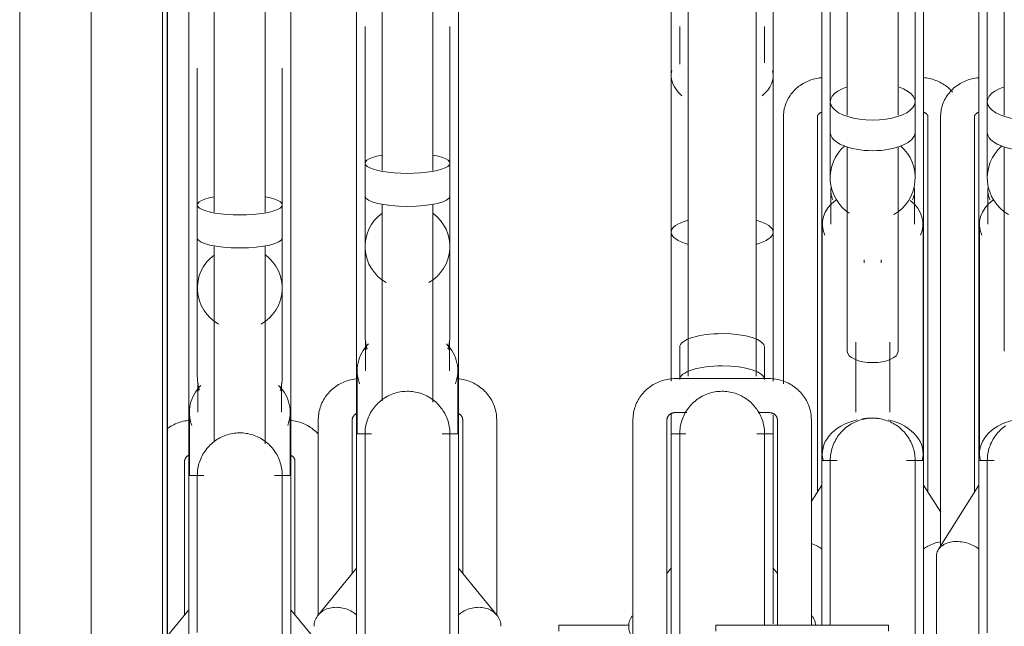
# Model space of a CAD drawing. Extents: x 50445 to 145605, y -10968 to 41989.
# Tile 192 of 256: x 94711 to 95291, y -1222 to -865. Entities that reach past the tile are written whole.
import ezdxf

# ---------------------------------------------------------------- set-up
doc = ezdxf.new("R2010")
doc.units = 0
doc.header["$LTSCALE"] = 414.30304
doc.header["$MEASUREMENT"] = 0
doc.linetypes.add('gestippeld_2_', pattern=[6.35, 3.175, -3.175])
doc.linetypes.add('hartlijn-fijn', pattern=[6, 4, -1, 0, -1])
for name, color, linetype, lineweight in [('A-EQPM', 6, 'CONTINUOUS', 18), ('S-COLS', 6, 'CONTINUOUS', 18), ('S-COLS-HIDN', 5, 'gestippeld_2_', 18)]:
    doc.layers.add(name, color=color, linetype=linetype, lineweight=lineweight)

# ---------------------------------------------------------------- blocks, each defined once
blk = doc.blocks.new('97_KA_gestapelde fietsenstalling 8 fietsen 1600x1900 - Type-V117-plotview doorsnede C C  -  1 op 100')
at = {"layer": 'A-EQPM'}
for p, q in [((14003.7, -1463.74), (14003.7, -1791.44)), ((14008.7, -1463.74), (14008.7, -1580.25)), ((14018.7, -1463.74), (14018.7, -1588.13)), ((14048.7, -1588.13), (14048.7, -1463.53)), ((14058.7, -1580.25), (14058.7, -1463.55)), ((14063.7, -1791.44), (14063.7, -1463.55)), ((13646.1, -1495.12), (13646.1, -1645.26)), ((13676.1, -1645.26), (13676.1, -1495.12)), ((13631.1, -1519.77), (13631.1, -1621.98)), ((13691.1, -1621.98), (13691.1, -1519.77)), ((13636.1, -1560.49), (13636.1, -1640.96)), ((13686.1, -1640.96), (13686.1, -1560.49)), ((14008.7, -1568.65), (14008.7, -1568.39)), ((14008.7, -1580.25), (14008.7, -1598.26)), ((14058.7, -1598.26), (14058.7, -1580.25)), ((13631.1, -1589.35), (13631.1, -1800.09)), ((13691.1, -1800.09), (13691.1, -1589.35)), ((13981.2, -1588.87), (13981.2, -1746.21)), ((14001.2, -1810), (14001.2, -1588.87)), ((14066.2, -1588.87), (14066.2, -1810)), ((14008.7, -1598.26), (14008.7, -1625.06)), ((14058.7, -1625.06), (14058.7, -1598.26)), ((14018.7, -1606.83), (14018.7, -1727.1)), ((14048.7, -1727.1), (14048.7, -1606.83)), ((14009.05, -1632.63), (14009.05, -1652.32)), ((14058.36, -1652.32), (14058.36, -1632.63)), ((13636.1, -1640.96), (13636.1, -1660.39)), ((13686.1, -1660.39), (13686.1, -1640.96)), ((14004.05, -1652.32), (14004.05, -1787.35)), ((14063.36, -1787.35), (14063.36, -1652.32)), ((13636.1, -1660.39), (13636.1, -1689.95)), ((13686.1, -1689.95), (13686.1, -1660.39)), ((13646.1, -1665.08), (13646.1, -1780.64)), ((13676.1, -1781.54), (13676.1, -1665.08)), ((14028.7, -1673.24), (14028.7, -1674.99)), ((14038.7, -1674.99), (14038.7, -1673.24)), ((13636.1, -1689.95), (13636.1, -1741.93)), ((13686.1, -1741.93), (13686.1, -1689.95)), ((14023.7, -1721.65), (14023.7, -1762.88)), ((14043.7, -1762.88), (14043.7, -1721.65)), ((13636.1, -1734.42), (13636.1, -1741.93)), ((13686.1, -1741.93), (13686.1, -1734.42)), ((13636.45, -1747.82), (13636.45, -1762.99)), ((13685.75, -1762.99), (13685.75, -1747.82)), ((13631.45, -1762.99), (13631.45, -1800.09)), ((13690.75, -1800.13), (13690.75, -1762.99)), ((13628.6, -1882.24), (13628.6, -1791.81)), ((13693.6, -1791.81), (13693.6, -1882.24)), ((14009.53, -1791.42), (14003.7, -1791.42)), ((14003.7, -1887.91), (14003.7, -1791.44)), ((14012.84, -1791.42), (14009.66, -1791.42)), ((14063.7, -1791.42), (14053.66, -1791.42)), ((14063.7, -1791.44), (14063.7, -1899.85)), ((13639.84, -1800.09), (13631.1, -1800.09)), ((13631.1, -1947.37), (13631.1, -1800.09)), ((13691.1, -1800.09), (13681.47, -1800.09)), ((13691.1, -1800.09), (13691.1, -1972.62)), ((14003.7, -1805.76), (13997.52, -1815.63)), ((14073.74, -1821.78), (14063.7, -1805.76)), ((13631.1, -1879.17), (13618.53, -1894.49)), ((13704.83, -1895.89), (13691.1, -1879.17)), ((13890.17, -1888.26), (13848.89, -1888.26)), ((13848.89, -1888.26), (13848.89, -1891.71))]:
    blk.add_line(p, q, dxfattribs=at)
at = {"layer": 'A-EQPM', "flags": 128}
for points in [[(14003.38, -1566.15), (14002.44, -1566.27), (14001.51, -1566.41), (14000.58, -1566.59), (13999.66, -1566.8), (13998.75, -1567.04), (13997.85, -1567.31), (13996.95, -1567.62), (13996.07, -1567.96), (13995.2, -1568.33), (13994.34, -1568.73), (13993.5, -1569.16), (13992.68, -1569.63), (13991.87, -1570.12), (13991.07, -1570.65), (13990.3, -1571.21), (13989.55, -1571.79), (13988.83, -1572.41), (13988.12, -1573.06), (13987.44, -1573.73), (13986.79, -1574.43), (13986.17, -1575.17), (13985.58, -1575.92), (13985.02, -1576.71), (13984.49, -1577.51), (13983.99, -1578.35), (13983.54, -1579.2), (13983.12, -1580.08), (13982.73, -1580.97), (13982.39, -1581.88), (13982.09, -1582.81), (13981.83, -1583.75), (13981.62, -1584.71), (13981.45, -1585.67), (13981.32, -1586.64), (13981.24, -1587.62), (13981.21, -1588.6), (13981.2, -1588.87)], [(14058.7, -1568.94), (14058.7, -1568.45), (14058.7, -1568.39)], [(14080.78, -1574.63), (14080.14, -1573.92), (14079.47, -1573.24), (14078.77, -1572.58), (14078.05, -1571.96), (14077.31, -1571.36), (14076.54, -1570.8), (14075.76, -1570.26), (14074.95, -1569.76), (14074.13, -1569.29), (14073.29, -1568.84), (14072.44, -1568.43), (14071.57, -1568.06), (14070.69, -1567.71), (14069.8, -1567.39), (14068.9, -1567.11), (14067.99, -1566.86), (14067.07, -1566.64), (14066.15, -1566.46), (14065.22, -1566.3), (14064.28, -1566.18), (14063.34, -1566.09)], [(14001.2, -1588.87), (14001.2, -1588.82), (14001.21, -1588.77), (14001.21, -1588.72), (14001.22, -1588.67), (14001.23, -1588.61), (14001.25, -1588.55), (14001.27, -1588.49), (14001.29, -1588.43), (14001.32, -1588.36), (14001.36, -1588.28), (14001.4, -1588.2), (14001.45, -1588.12), (14001.5, -1588.03), (14001.57, -1587.94), (14001.64, -1587.84), (14001.72, -1587.74), (14001.81, -1587.64), (14001.92, -1587.54), (14002.03, -1587.43), (14002.15, -1587.33), (14002.28, -1587.22), (14002.43, -1587.11), (14002.58, -1587.01), (14002.75, -1586.91), (14002.92, -1586.81), (14003.1, -1586.71), (14003.3, -1586.62), (14003.5, -1586.53), (14003.71, -1586.45)], [(14063.64, -1586.42), (14063.85, -1586.51), (14064.05, -1586.59), (14064.25, -1586.68), (14064.44, -1586.78), (14064.61, -1586.88), (14064.78, -1586.98), (14064.94, -1587.09), (14065.09, -1587.19), (14065.22, -1587.3), (14065.35, -1587.4), (14065.46, -1587.51), (14065.57, -1587.61), (14065.66, -1587.72), (14065.75, -1587.82), (14065.82, -1587.91), (14065.89, -1588.01), (14065.95, -1588.1), (14066, -1588.18), (14066.04, -1588.26), (14066.08, -1588.34), (14066.11, -1588.41), (14066.13, -1588.48), (14066.15, -1588.54), (14066.17, -1588.6), (14066.18, -1588.65), (14066.19, -1588.71), (14066.2, -1588.76), (14066.2, -1588.8), (14066.2, -1588.85), (14066.2, -1588.87)], [(13630.67, -1767.79), (13629.7, -1767.92), (13628.74, -1768.09), (13627.78, -1768.29), (13626.83, -1768.53), (13625.89, -1768.81), (13624.96, -1769.12), (13624.05, -1769.46), (13623.15, -1769.84), (13622.26, -1770.26), (13621.39, -1770.71), (13620.53, -1771.19), (13619.7, -1771.71), (13618.89, -1772.26)], [(13707.21, -1775.66), (13706.53, -1774.95), (13705.82, -1774.27), (13705.08, -1773.62), (13704.32, -1773), (13703.53, -1772.41), (13702.72, -1771.85), (13701.9, -1771.33), (13701.05, -1770.84), (13700.18, -1770.38), (13699.3, -1769.95), (13698.4, -1769.56), (13697.49, -1769.21), (13696.56, -1768.89), (13695.63, -1768.6), (13694.68, -1768.35), (13693.72, -1768.14), (13692.76, -1767.96), (13691.79, -1767.83), (13690.82, -1767.72)], [(14008.7, -1791.42), (14008.72, -1790.42), (14008.78, -1789.42), (14008.88, -1788.42), (14009.02, -1787.43), (14009.2, -1786.45), (14009.42, -1785.47), (14009.68, -1784.51), (14009.97, -1783.55), (14010.31, -1782.61), (14010.68, -1781.68), (14011.08, -1780.77), (14011.53, -1779.87), (14012.01, -1778.99), (14012.52, -1778.14), (14013.07, -1777.3), (14013.65, -1776.49), (14014.26, -1775.7), (14014.91, -1774.93), (14015.58, -1774.19), (14016.29, -1773.48), (14017.02, -1772.8), (14017.77, -1772.15), (14018.56, -1771.53), (14019.37, -1770.94), (14020.2, -1770.38), (14021.05, -1769.86), (14021.92, -1769.37), (14022.81, -1768.91), (14023.72, -1768.5), (14024.64, -1768.12), (14025.58, -1767.77), (14026.54, -1767.47), (14027.5, -1767.2), (14028.47, -1766.97), (14029.45, -1766.78), (14030.44, -1766.63), (14031.44, -1766.52), (14032.43, -1766.45), (14033.43, -1766.42), (14034.43, -1766.43), (14035.43, -1766.48), (14036.43, -1766.57), (14037.42, -1766.69), (14038.41, -1766.86), (14039.38, -1767.07), (14040.35, -1767.32), (14041.31, -1767.6), (14042.26, -1767.93), (14043.19, -1768.29), (14044.11, -1768.68), (14045.01, -1769.12), (14045.89, -1769.59), (14046.75, -1770.09), (14047.6, -1770.63), (14048.42, -1771.2), (14049.21, -1771.81), (14049.98, -1772.44), (14050.73, -1773.11), (14051.45, -1773.81), (14052.14, -1774.53), (14052.8, -1775.28), (14053.43, -1776.06), (14054.03, -1776.86), (14054.59, -1777.68), (14055.13, -1778.53), (14055.62, -1779.4), (14056.09, -1780.28), (14056.51, -1781.19), (14056.91, -1782.11), (14057.26, -1783.04), (14057.58, -1783.99), (14057.85, -1784.95), (14058.09, -1785.92), (14058.29, -1786.9), (14058.45, -1787.89), (14058.57, -1788.88), (14058.66, -1789.88), (14058.7, -1790.88), (14058.7, -1791.42)], [(13636.1, -1800.09), (13636.12, -1799.09), (13636.18, -1798.1), (13636.28, -1797.1), (13636.42, -1796.11), (13636.6, -1795.13), (13636.82, -1794.15), (13637.08, -1793.19), (13637.37, -1792.23), (13637.7, -1791.29), (13638.08, -1790.36), (13638.48, -1789.45), (13638.93, -1788.55), (13639.41, -1787.67), (13639.92, -1786.81), (13640.47, -1785.98), (13641.05, -1785.16), (13641.66, -1784.37), (13642.31, -1783.61), (13642.98, -1782.87), (13643.68, -1782.16), (13644.42, -1781.48), (13645.17, -1780.83), (13645.96, -1780.2), (13646.76, -1779.61), (13647.59, -1779.06), (13648.45, -1778.53), (13649.32, -1778.05), (13650.21, -1777.59), (13651.12, -1777.17), (13652.04, -1776.79), (13652.98, -1776.45), (13653.93, -1776.14), (13654.9, -1775.88), (13655.87, -1775.65), (13656.85, -1775.46), (13657.84, -1775.31), (13658.83, -1775.2), (13659.83, -1775.13), (13660.83, -1775.1), (13661.83, -1775.11), (13662.83, -1775.15), (13663.83, -1775.24), (13664.82, -1775.37), (13665.8, -1775.54), (13666.78, -1775.75), (13667.75, -1776), (13668.71, -1776.28), (13669.66, -1776.6), (13670.59, -1776.96), (13671.51, -1777.36), (13672.41, -1777.8), (13673.29, -1778.27), (13674.15, -1778.77), (13674.99, -1779.31), (13675.81, -1779.88), (13676.61, -1780.49), (13677.38, -1781.12), (13678.13, -1781.79), (13678.85, -1782.48), (13679.54, -1783.21), (13680.2, -1783.96), (13680.83, -1784.74), (13681.43, -1785.54), (13681.99, -1786.36), (13682.52, -1787.21), (13683.02, -1788.07), (13683.49, -1788.96), (13683.91, -1789.86), (13684.3, -1790.78), (13684.66, -1791.72), (13684.97, -1792.67), (13685.25, -1793.63), (13685.49, -1794.6), (13685.69, -1795.58), (13685.85, -1796.57), (13685.97, -1797.56), (13686.05, -1798.56), (13686.1, -1799.55), (13686.1, -1800.09)], [(13628.6, -1791.81), (13628.6, -1791.67), (13628.61, -1791.52), (13628.63, -1791.38), (13628.65, -1791.23), (13628.68, -1791.09), (13628.71, -1790.95), (13628.75, -1790.8), (13628.8, -1790.66), (13628.85, -1790.51), (13628.91, -1790.37), (13628.98, -1790.23), (13629.06, -1790.08), (13629.14, -1789.94), (13629.23, -1789.8), (13629.32, -1789.66), (13629.43, -1789.53), (13629.54, -1789.39), (13629.66, -1789.26), (13629.78, -1789.13), (13629.91, -1789), (13630.06, -1788.88), (13630.2, -1788.76), (13630.36, -1788.64), (13630.52, -1788.53), (13630.69, -1788.42), (13630.86, -1788.32), (13631.04, -1788.23)], [(13691.11, -1788.2), (13691.29, -1788.3), (13691.47, -1788.4), (13691.64, -1788.5), (13691.8, -1788.61), (13691.96, -1788.73), (13692.11, -1788.85), (13692.25, -1788.97), (13692.39, -1789.1), (13692.51, -1789.22), (13692.63, -1789.36), (13692.75, -1789.49), (13692.85, -1789.63), (13692.95, -1789.77), (13693.04, -1789.91), (13693.13, -1790.05), (13693.2, -1790.19), (13693.27, -1790.33), (13693.33, -1790.47), (13693.39, -1790.62), (13693.44, -1790.76), (13693.48, -1790.91), (13693.52, -1791.05), (13693.55, -1791.19), (13693.57, -1791.34), (13693.59, -1791.48), (13693.6, -1791.63), (13693.6, -1791.77), (13693.6, -1791.81)], [(14008.7, -1797.58), (14008.7, -1795.38), (14008.7, -1793.66), (14008.7, -1792.42), (14008.7, -1791.68), (14008.7, -1791.42)], [(14008.7, -1791.42), (14008.7, -1791.66), (14008.7, -1792.39), (14008.7, -1793.61), (14008.7, -1795.31), (14008.7, -1797.49), (14008.7, -1800.15), (14008.7, -1803.29), (14008.7, -1806.89), (14008.7, -1810.96), (14008.7, -1815.48), (14008.7, -1820.45), (14008.7, -1825.86), (14008.7, -1831.71), (14008.7, -1837.97), (14008.7, -1844.66), (14008.7, -1851.74), (14008.7, -1859.21), (14008.7, -1867.07), (14008.7, -1875.29), (14008.7, -1883.86), (14008.7, -1888.26)], [(14058.7, -1900.72), (14058.7, -1897.41), (14058.7, -1888.33), (14058.7, -1879.58), (14058.7, -1871.18), (14058.7, -1863.14), (14058.7, -1855.47), (14058.7, -1848.19), (14058.7, -1841.3), (14058.7, -1834.83), (14058.7, -1828.77), (14058.7, -1823.13), (14058.7, -1817.94), (14058.7, -1813.19), (14058.7, -1808.89), (14058.7, -1805.05), (14058.7, -1801.68), (14058.7, -1798.78), (14058.7, -1796.35), (14058.7, -1794.41), (14058.7, -1792.95), (14058.7, -1791.97), (14058.7, -1791.48), (14058.7, -1791.42)], [(14058.7, -1791.42), (14058.7, -1791.66), (14058.7, -1792.39), (14058.7, -1793.61), (14058.7, -1795.31), (14058.7, -1797.49)], [(13636.1, -1806.84), (13636.1, -1804.53), (13636.1, -1802.7), (13636.1, -1801.35), (13636.1, -1800.49), (13636.1, -1800.11), (13636.1, -1800.09)], [(13636.1, -1800.09), (13636.1, -1800.34), (13636.1, -1801.07), (13636.1, -1802.29), (13636.1, -1803.99), (13636.1, -1806.17), (13636.1, -1808.83), (13636.1, -1811.97), (13636.1, -1815.57), (13636.1, -1819.63), (13636.1, -1824.16), (13636.1, -1829.13), (13636.1, -1834.54), (13636.1, -1840.38), (13636.1, -1846.65), (13636.1, -1853.33), (13636.1, -1860.42), (13636.1, -1867.89), (13636.1, -1875.75), (13636.1, -1883.97), (13636.1, -1892.54)], [(13636.1, -1800.49), (13636.1, -1800.11), (13636.1, -1800.09)], [(13686.1, -1894.91), (13686.1, -1886.25), (13686.1, -1877.93), (13686.1, -1869.98), (13686.1, -1862.4), (13686.1, -1855.21), (13686.1, -1848.42), (13686.1, -1842.03), (13686.1, -1836.07), (13686.1, -1830.54), (13686.1, -1825.45), (13686.1, -1820.81), (13686.1, -1816.62), (13686.1, -1812.89), (13686.1, -1809.63), (13686.1, -1806.84), (13686.1, -1804.53), (13686.1, -1802.7), (13686.1, -1801.35), (13686.1, -1800.49), (13686.1, -1800.11), (13686.1, -1800.09)], [(13686.1, -1800.09), (13686.1, -1800.34), (13686.1, -1801.07), (13686.1, -1802.29), (13686.1, -1803.99), (13686.1, -1806.17)], [(13686.1, -1800.49), (13686.1, -1800.11), (13686.1, -1800.09)]]:
    blk.add_lwpolyline(points, dxfattribs=at)
at = {"layer": 'A-EQPM'}
for start, end in [(131.19839, 236.62314), (300, 48.80161)]:
    blk.add_arc((14033.7, -1625.06), 25, start, end, dxfattribs=at)
for centre, major_axis, ratio, start_param, end_param in [((14033.7, -1580.25), (25, 0), 0.434214, 2.218676, 4.712389), ((14033.7, -1580.25), (25, 0), 0.434214, 4.712389, 7.203975), ((14033.7, -1598.26), (25, 0), 0.434214, 3.141593, 4.712389), ((14033.7, -1598.26), (-25, 0), 0.434214, 1.570796, 3.141593), ((14033.7, -1632.63), (24.65, 0), 0.707107, 3.035194, 3.455752), ((14033.7, -1632.63), (24.65, 0), 0.707107, 5.969026, 6.389584), ((13661.1, -1640.96), (25, 0), 0.237436, 2.219192, 4.712389), ((13661.1, -1640.96), (25, 0), 0.237436, 4.712389, 7.203975), ((14033.7, -1652.32), (29.65, 0), 0.707107, 2.396492, 3.455752), ((14033.7, -1652.32), (29.65, 0), 0.707107, 5.969026, 7.010341), ((13661.1, -1660.39), (25, 0), 0.237436, 3.141593, 4.712389), ((13661.1, -1660.39), (25, 0), 0.237436, 4.712389, 6.283185), ((13661.1, -1689.95), (25, 0), 0.978148, 2.220803, 4.18879), ((13661.1, -1689.95), (25, 0), 0.978148, 5.235988, 7.20753), ((14033.7, -1727.1), (15, 0), 0.442871, 3.141593, 4.712389), ((14033.7, -1727.1), (15, 0), 0.442871, 4.712389, 6.283185), ((13661.1, -1762.99), (29.65, 0), 0.838671, 2.452801, 3.455752), ((13661.1, -1747.82), (24.65, 0), 0.838671, 3.05396, 3.278335), ((13661.1, -1762.99), (29.65, 0), 0.838671, 5.969026, 6.971977), ((13661.1, -1747.82), (24.65, 0), 0.838671, 6.146443, 6.370818), ((14033.7, -1787.35), (29.65, 0), 0.707107, 1.88426, 3.346959), ((14033.7, -1787.35), (29.65, 0), 0.707107, 1.570796, 1.784218), ((14033.7, -1787.35), (29.65, 0), 0.707107, 1.480164, 1.570796), ((14033.7, -1787.35), (29.65, 0), 0.707107, 6.084963, 7.531404)]:
    blk.add_ellipse(centre, major_axis=major_axis, ratio=ratio, start_param=start_param, end_param=end_param, dxfattribs=at)
for points, knots in [([(13637.27, -1749.97), (13637.16, -1749.58), (13636.75, -1748.08), (13636.24, -1745.41), (13636.1, -1743.09), (13636.1, -1741.93)], [0.40218272, 0.40218272, 0.40218272, 0.40218272, 0.41666667, 0.45833333, 0.5, 0.5, 0.5, 0.5]), ([(13686.1, -1741.93), (13686.1, -1743.09), (13685.96, -1745.41), (13685.45, -1748.13), (13685.02, -1749.68), (13684.89, -1750.11)], [0.5, 0.5, 0.5, 0.5, 0.54166667, 0.58333333, 0.59966448, 0.59966448, 0.59966448, 0.59966448]), ([(14003.75, -1843.44), (14002.97, -1842.82), (14001.05, -1841.53), (13998.85, -1840.56), (13997.59, -1840.13)], [0.2662718, 0.2662718, 0.2662718, 0.2662718, 0.3333333, 0.4166667, 0.4166667, 0.4166667, 0.4166667]), ([(14073.7, -1839.2), (14072.39, -1839.39), (14069.77, -1840.02), (14066.36, -1841.53), (14064.42, -1842.81), (14063.65, -1843.43)], [0.5, 0.5, 0.5, 0.5, 0.5833333, 0.6666667, 0.7337282, 0.7337282, 0.7337282, 0.7337282])]:
    blk.add_open_spline(points, degree=3, knots=knots, dxfattribs=at)
blk = doc.blocks.new('97_KA_gestapelde fietsenstalling 16 fietsen 1600x2900 - Type-V122-plotview doorsnede C C  -  1 op 100')
at = {"layer": 'A-EQPM'}
for p, q in [((14096.18, -1424.5), (14096.18, -1791.44)), ((14101.18, -1440.69), (14101.18, -1580.25)), ((14111.18, -1449.26), (14111.18, -1588.13)), ((13744.83, -1470.64), (13744.83, -1620.79)), ((13774.83, -1620.79), (13774.83, -1470.64)), ((13925.08, -1488.79), (13925.08, -1741.79)), ((13965.08, -1741.79), (13965.08, -1488.79)), ((13729.83, -1495.29), (13729.83, -1597.5)), ((13789.83, -1597.5), (13789.83, -1495.29)), ((13915.08, -1495.29), (13915.08, -1657.06)), ((13975.08, -1657.06), (13975.08, -1495.29)), ((13734.83, -1536.01), (13734.83, -1616.48)), ((13784.83, -1616.48), (13784.83, -1536.01)), ((13920.08, -1536.01), (13920.08, -1558.11)), ((13970.08, -1557.32), (13970.08, -1536.01)), ((13729.83, -1564.87), (13729.83, -1775.62)), ((13789.83, -1775.62), (13789.83, -1564.87)), ((13915.08, -1564.87), (13915.08, -1603.36)), ((13975.08, -1603.36), (13975.08, -1564.87)), ((14101.18, -1568.65), (14101.18, -1568.39)), ((14101.18, -1580.25), (14101.18, -1598.26)), ((14073.68, -1588.87), (14073.68, -1841.94)), ((14093.68, -1810), (14093.68, -1588.87)), ((14101.18, -1598.26), (14101.18, -1625.06)), ((14111.18, -1606.83), (14111.18, -1727.1)), ((13734.83, -1616.48), (13734.83, -1635.91)), ((13784.83, -1635.91), (13784.83, -1616.48)), ((14101.53, -1632.63), (14101.53, -1652.32)), ((13734.83, -1635.91), (13734.83, -1665.48)), ((13784.83, -1665.48), (13784.83, -1635.91)), ((13744.83, -1640.6), (13744.83, -1756.16)), ((13774.83, -1757.06), (13774.83, -1640.6)), ((13915.08, -1657.06), (13915.08, -1744.61)), ((13975.08, -1744.61), (13975.08, -1657.42)), ((14096.53, -1652.32), (14096.53, -1787.35)), ((13734.83, -1665.48), (13734.83, -1717.45)), ((13784.83, -1717.45), (13784.83, -1665.48)), ((13734.83, -1709.95), (13734.83, -1717.45)), ((13784.83, -1717.45), (13784.83, -1709.95)), ((13735.18, -1723.35), (13735.18, -1738.51)), ((13784.48, -1738.51), (13784.48, -1723.35)), ((13920.08, -1724.69), (13920.08, -1743.64)), ((13970.08, -1743.64), (13970.08, -1724.69)), ((13730.18, -1738.51), (13730.18, -1775.62)), ((13789.48, -1775.65), (13789.48, -1738.51)), ((13972.58, -1743.15), (13917.58, -1743.15)), ((13707.33, -1767.33), (13707.33, -1882.23)), ((13727.33, -1857.76), (13727.33, -1767.33)), ((13792.33, -1767.33), (13792.33, -1857.76)), ((13812.33, -1882.23), (13812.33, -1767.33)), ((13892.58, -1767.33), (13892.58, -2074.49)), ((13912.58, -2036.96), (13912.58, -1767.33)), ((13915.08, -1763.58), (13915.08, -1775.62)), ((13917.58, -1763.15), (13924.36, -1763.15)), ((13966.36, -1763.15), (13972.58, -1763.15)), ((13975.08, -1775.62), (13975.08, -1764.73)), ((13977.58, -1767.33), (13977.58, -1888.26)), ((13997.58, -1888.26), (13997.58, -1767.33)), ((13738.57, -1775.62), (13729.83, -1775.62)), ((13729.83, -2080.42), (13729.83, -1775.62)), ((13789.83, -1775.62), (13780.2, -1775.62)), ((13789.83, -1775.62), (13789.83, -2080.42)), ((13923.74, -1775.62), (13915.08, -1775.62)), ((13915.08, -2080.42), (13915.08, -1775.62)), ((13975.08, -1775.62), (13965.55, -1775.62)), ((13975.08, -1775.62), (13975.08, -1887.32)), ((14102.01, -1791.42), (14096.18, -1791.42)), ((14096.18, -2159.6), (14096.18, -1791.44)), ((14105.31, -1791.42), (14102.13, -1791.42)), ((14096.18, -1805.76), (14072.32, -1843.87)), ((14071.18, -1847.82), (14071.18, -2089.65)), ((13729.83, -1854.69), (13707.18, -1882.27)), ((13812.47, -1882.27), (13789.83, -1854.69)), ((13915.08, -1854.69), (13912.48, -1857.86)), ((13977.58, -1857.74), (13975.08, -1854.69)), ((14042.97, -1888.26), (13941.37, -1888.26)), ((13941.37, -1888.26), (13941.37, -1891.71)), ((14042.97, -1891.71), (14042.97, -1888.26))]:
    blk.add_line(p, q, dxfattribs=at)
at = {"layer": 'A-EQPM', "flags": 128}
for points in [[(14095.86, -1566.15), (14094.92, -1566.27), (14093.99, -1566.41), (14093.06, -1566.59), (14092.14, -1566.8), (14091.23, -1567.04), (14090.32, -1567.31), (14089.43, -1567.62), (14088.55, -1567.96), (14087.68, -1568.33), (14086.82, -1568.73), (14085.98, -1569.16), (14085.15, -1569.63), (14084.34, -1570.12), (14083.55, -1570.65), (14082.78, -1571.21), (14082.03, -1571.79), (14081.3, -1572.41), (14080.6, -1573.06), (14079.92, -1573.73), (14079.27, -1574.43), (14078.65, -1575.17), (14078.05, -1575.92), (14077.49, -1576.71), (14076.96, -1577.51), (14076.47, -1578.35), (14076.01, -1579.2), (14075.59, -1580.08), (14075.21, -1580.97), (14074.87, -1581.88), (14074.57, -1582.81), (14074.31, -1583.75), (14074.09, -1584.71), (14073.92, -1585.67), (14073.8, -1586.64), (14073.72, -1587.62), (14073.68, -1588.6), (14073.68, -1588.87)], [(14093.68, -1588.87), (14093.68, -1588.82), (14093.68, -1588.77), (14093.69, -1588.72), (14093.7, -1588.67), (14093.71, -1588.61), (14093.73, -1588.55), (14093.74, -1588.49), (14093.77, -1588.43), (14093.8, -1588.36), (14093.83, -1588.28), (14093.87, -1588.2), (14093.92, -1588.12), (14093.98, -1588.03), (14094.04, -1587.94), (14094.12, -1587.84), (14094.2, -1587.74), (14094.29, -1587.64), (14094.39, -1587.54), (14094.5, -1587.43), (14094.63, -1587.33), (14094.76, -1587.22), (14094.9, -1587.11), (14095.06, -1587.01), (14095.22, -1586.91), (14095.4, -1586.81), (14095.58, -1586.71), (14095.77, -1586.62), (14095.98, -1586.53), (14096.19, -1586.45)], [(13729.4, -1743.32), (13728.43, -1743.45), (13727.47, -1743.61), (13726.51, -1743.81), (13725.56, -1744.05), (13724.62, -1744.33), (13723.69, -1744.64), (13722.77, -1744.98), (13721.87, -1745.37), (13720.98, -1745.78), (13720.11, -1746.23), (13719.26, -1746.71), (13718.43, -1747.23), (13717.61, -1747.78), (13716.82, -1748.36), (13716.05, -1748.97), (13715.31, -1749.61), (13714.59, -1750.29), (13713.9, -1750.99), (13713.24, -1751.71), (13712.61, -1752.47), (13712, -1753.25), (13711.43, -1754.05), (13710.9, -1754.88), (13710.39, -1755.73), (13709.92, -1756.6), (13709.49, -1757.48), (13709.1, -1758.39), (13708.74, -1759.31), (13708.42, -1760.25), (13708.15, -1761.2), (13707.91, -1762.16), (13707.71, -1763.13), (13707.55, -1764.11), (13707.44, -1765.09), (13707.36, -1766.08), (13707.33, -1767.07), (13707.33, -1767.33)], [(13812.33, -1767.33), (13812.31, -1766.34), (13812.24, -1765.35), (13812.14, -1764.37), (13811.99, -1763.39), (13811.81, -1762.42), (13811.58, -1761.46), (13811.31, -1760.5), (13811, -1759.56), (13810.66, -1758.64), (13810.27, -1757.73), (13809.85, -1756.83), (13809.39, -1755.96), (13808.9, -1755.11), (13808.37, -1754.27), (13807.81, -1753.46), (13807.22, -1752.68), (13806.59, -1751.92), (13805.94, -1751.18), (13805.25, -1750.47), (13804.54, -1749.79), (13803.81, -1749.14), (13803.04, -1748.52), (13802.26, -1747.93), (13801.45, -1747.38), (13800.62, -1746.85), (13799.77, -1746.36), (13798.91, -1745.9), (13798.02, -1745.47), (13797.13, -1745.08), (13796.21, -1744.73), (13795.29, -1744.41), (13794.35, -1744.12), (13793.4, -1743.87), (13792.45, -1743.66), (13791.49, -1743.49), (13790.52, -1743.35), (13789.55, -1743.25)], [(13917.58, -1743.15), (13916.6, -1743.17), (13915.62, -1743.22), (13914.65, -1743.32), (13913.68, -1743.45), (13912.72, -1743.61), (13911.76, -1743.81), (13910.81, -1744.05), (13909.87, -1744.33), (13908.94, -1744.64), (13908.02, -1744.98), (13907.12, -1745.37), (13906.23, -1745.78), (13905.36, -1746.23), (13904.51, -1746.71), (13903.68, -1747.23), (13902.86, -1747.78), (13902.07, -1748.36), (13901.3, -1748.97), (13900.56, -1749.61), (13899.84, -1750.29), (13899.15, -1750.99), (13898.49, -1751.71), (13897.86, -1752.47), (13897.25, -1753.25), (13896.68, -1754.05), (13896.15, -1754.88), (13895.64, -1755.73), (13895.17, -1756.6), (13894.74, -1757.48), (13894.35, -1758.39), (13893.99, -1759.31), (13893.67, -1760.25), (13893.4, -1761.2), (13893.16, -1762.16), (13892.96, -1763.13), (13892.8, -1764.11), (13892.69, -1765.09), (13892.61, -1766.08), (13892.58, -1767.07), (13892.58, -1767.33)], [(13997.58, -1767.33), (13997.56, -1766.34), (13997.49, -1765.35), (13997.39, -1764.37), (13997.24, -1763.39), (13997.06, -1762.42), (13996.83, -1761.46), (13996.56, -1760.5), (13996.25, -1759.56), (13995.91, -1758.64), (13995.52, -1757.73), (13995.1, -1756.83), (13994.64, -1755.96), (13994.15, -1755.11), (13993.62, -1754.27), (13993.06, -1753.46), (13992.47, -1752.68), (13991.84, -1751.92), (13991.19, -1751.18), (13990.5, -1750.47), (13989.79, -1749.79), (13989.06, -1749.14), (13988.29, -1748.52), (13987.51, -1747.93), (13986.7, -1747.38), (13985.87, -1746.85), (13985.02, -1746.36), (13984.16, -1745.9), (13983.27, -1745.47), (13982.38, -1745.08), (13981.46, -1744.73), (13980.54, -1744.41), (13979.6, -1744.12), (13978.65, -1743.87), (13977.7, -1743.66), (13976.74, -1743.49), (13975.77, -1743.35), (13974.8, -1743.25), (13973.82, -1743.18), (13972.84, -1743.15), (13972.58, -1743.15)], [(13734.83, -1775.62), (13734.85, -1774.62), (13734.91, -1773.62), (13735.01, -1772.62), (13735.15, -1771.63), (13735.33, -1770.65), (13735.54, -1769.67), (13735.8, -1768.71), (13736.1, -1767.75), (13736.43, -1766.81), (13736.8, -1765.88), (13737.21, -1764.97), (13737.65, -1764.07), (13738.13, -1763.19), (13738.65, -1762.34), (13739.19, -1761.5), (13739.78, -1760.69), (13740.39, -1759.9), (13741.03, -1759.13), (13741.71, -1758.39), (13742.41, -1757.68), (13743.14, -1757), (13743.9, -1756.35), (13744.68, -1755.73), (13745.49, -1755.14), (13746.32, -1754.58), (13747.17, -1754.06), (13748.04, -1753.57), (13748.94, -1753.11), (13749.84, -1752.7), (13750.77, -1752.32), (13751.71, -1751.97), (13752.66, -1751.67), (13753.62, -1751.4), (13754.6, -1751.17), (13755.58, -1750.98), (13756.57, -1750.83), (13757.56, -1750.72), (13758.56, -1750.65), (13759.56, -1750.62), (13760.56, -1750.63), (13761.56, -1750.68), (13762.55, -1750.77), (13763.54, -1750.89), (13764.53, -1751.06), (13765.51, -1751.27), (13766.48, -1751.52), (13767.44, -1751.8), (13768.38, -1752.13), (13769.31, -1752.49), (13770.23, -1752.88), (13771.13, -1753.32), (13772.01, -1753.79), (13772.88, -1754.29), (13773.72, -1754.83), (13774.54, -1755.4), (13775.34, -1756.01), (13776.11, -1756.64), (13776.85, -1757.31), (13777.57, -1758.01), (13778.26, -1758.73), (13778.92, -1759.48), (13779.55, -1760.26), (13780.15, -1761.06), (13780.72, -1761.88), (13781.25, -1762.73), (13781.75, -1763.6), (13782.21, -1764.48), (13782.64, -1765.39), (13783.03, -1766.31), (13783.38, -1767.24), (13783.7, -1768.19), (13783.98, -1769.15), (13784.22, -1770.12), (13784.42, -1771.1), (13784.58, -1772.09), (13784.7, -1773.08), (13784.78, -1774.08), (13784.82, -1775.08), (13784.83, -1775.62)], [(13920.08, -1775.62), (13920.1, -1774.62), (13920.16, -1773.62), (13920.26, -1772.62), (13920.4, -1771.63), (13920.58, -1770.65), (13920.79, -1769.67), (13921.05, -1768.71), (13921.35, -1767.75), (13921.68, -1766.81), (13922.05, -1765.88), (13922.46, -1764.97), (13922.9, -1764.07), (13923.38, -1763.19), (13923.9, -1762.34), (13924.44, -1761.5), (13925.03, -1760.69), (13925.64, -1759.9), (13926.28, -1759.13), (13926.96, -1758.39), (13927.66, -1757.68), (13928.39, -1757), (13929.15, -1756.35), (13929.93, -1755.73), (13930.74, -1755.14), (13931.57, -1754.58), (13932.42, -1754.06), (13933.29, -1753.57), (13934.19, -1753.11), (13935.09, -1752.7), (13936.02, -1752.32), (13936.96, -1751.97), (13937.91, -1751.67), (13938.87, -1751.4), (13939.85, -1751.17), (13940.83, -1750.98), (13941.82, -1750.83), (13942.81, -1750.72), (13943.81, -1750.65), (13944.81, -1750.62), (13945.81, -1750.63), (13946.81, -1750.68), (13947.8, -1750.77), (13948.79, -1750.89), (13949.78, -1751.06), (13950.76, -1751.27), (13951.73, -1751.52), (13952.69, -1751.8), (13953.63, -1752.13), (13954.56, -1752.49), (13955.48, -1752.88), (13956.38, -1753.32), (13957.26, -1753.79), (13958.13, -1754.29), (13958.97, -1754.83), (13959.79, -1755.4), (13960.59, -1756.01), (13961.36, -1756.64), (13962.1, -1757.31), (13962.82, -1758.01), (13963.51, -1758.73), (13964.17, -1759.48), (13964.8, -1760.26), (13965.4, -1761.06), (13965.97, -1761.88), (13966.5, -1762.73), (13967, -1763.6), (13967.46, -1764.48), (13967.89, -1765.39), (13968.28, -1766.31), (13968.63, -1767.24), (13968.95, -1768.19), (13969.23, -1769.15), (13969.47, -1770.12), (13969.67, -1771.1), (13969.83, -1772.09), (13969.95, -1773.08), (13970.03, -1774.08), (13970.07, -1775.08), (13970.08, -1775.62)], [(13727.33, -1767.33), (13727.33, -1767.19), (13727.34, -1767.04), (13727.36, -1766.9), (13727.38, -1766.76), (13727.4, -1766.61), (13727.44, -1766.47), (13727.48, -1766.32), (13727.53, -1766.18), (13727.58, -1766.04), (13727.64, -1765.89), (13727.71, -1765.75), (13727.78, -1765.61), (13727.86, -1765.47), (13727.95, -1765.33), (13728.05, -1765.19), (13728.15, -1765.05), (13728.26, -1764.91), (13728.38, -1764.78), (13728.51, -1764.65), (13728.64, -1764.52), (13728.78, -1764.4), (13728.93, -1764.28), (13729.08, -1764.16), (13729.24, -1764.05), (13729.41, -1763.95), (13729.59, -1763.85), (13729.77, -1763.75)], [(13789.84, -1763.72), (13790.02, -1763.82), (13790.2, -1763.92), (13790.37, -1764.02), (13790.53, -1764.13), (13790.69, -1764.25), (13790.84, -1764.37), (13790.98, -1764.49), (13791.11, -1764.62), (13791.24, -1764.75), (13791.36, -1764.88), (13791.47, -1765.01), (13791.58, -1765.15), (13791.68, -1765.29), (13791.77, -1765.43), (13791.85, -1765.57), (13791.93, -1765.71), (13792, -1765.85), (13792.06, -1766), (13792.12, -1766.14), (13792.16, -1766.28), (13792.21, -1766.43), (13792.24, -1766.57), (13792.27, -1766.72), (13792.3, -1766.86), (13792.31, -1767.01), (13792.32, -1767.15), (13792.33, -1767.29), (13792.33, -1767.33)], [(13912.58, -1767.33), (13912.58, -1767.19), (13912.59, -1767.04), (13912.61, -1766.9), (13912.63, -1766.76), (13912.65, -1766.61), (13912.69, -1766.47), (13912.73, -1766.32), (13912.78, -1766.18), (13912.83, -1766.04), (13912.89, -1765.89), (13912.96, -1765.75), (13913.03, -1765.61), (13913.11, -1765.47), (13913.2, -1765.33), (13913.3, -1765.19), (13913.4, -1765.05), (13913.51, -1764.91), (13913.63, -1764.78), (13913.76, -1764.65), (13913.89, -1764.52), (13914.03, -1764.4), (13914.18, -1764.28), (13914.33, -1764.16), (13914.49, -1764.05), (13914.66, -1763.95), (13914.84, -1763.85), (13915.02, -1763.75), (13915.2, -1763.66), (13915.4, -1763.58), (13915.59, -1763.5), (13915.79, -1763.43), (13916, -1763.37), (13916.21, -1763.31), (13916.42, -1763.27), (13916.64, -1763.23), (13916.86, -1763.19), (13917.08, -1763.17), (13917.3, -1763.16), (13917.52, -1763.15), (13917.58, -1763.15)], [(13972.58, -1763.15), (13972.8, -1763.15), (13973.02, -1763.17), (13973.24, -1763.19), (13973.46, -1763.22), (13973.68, -1763.25), (13973.89, -1763.3), (13974.1, -1763.35), (13974.31, -1763.41), (13974.51, -1763.48), (13974.71, -1763.56), (13974.9, -1763.64), (13975.09, -1763.72), (13975.27, -1763.82), (13975.45, -1763.92), (13975.62, -1764.02), (13975.78, -1764.13), (13975.94, -1764.25), (13976.09, -1764.37), (13976.23, -1764.49), (13976.36, -1764.62), (13976.49, -1764.75), (13976.61, -1764.88), (13976.72, -1765.01), (13976.83, -1765.15), (13976.93, -1765.29), (13977.02, -1765.43), (13977.1, -1765.57), (13977.18, -1765.71), (13977.25, -1765.85), (13977.31, -1766), (13977.37, -1766.14), (13977.41, -1766.28), (13977.46, -1766.43), (13977.49, -1766.57), (13977.52, -1766.72), (13977.55, -1766.86), (13977.56, -1767.01), (13977.57, -1767.15), (13977.58, -1767.29), (13977.58, -1767.33)], [(14102.78, -1782.61), (14103.15, -1781.68), (14103.56, -1780.77), (14104, -1779.87), (14104.48, -1778.99), (14105, -1778.14), (14105.55, -1777.3), (14106.13, -1776.49), (14106.74, -1775.7), (14107.38, -1774.93), (14108.06, -1774.19), (14108.76, -1773.48), (14109.49, -1772.8), (14110.25, -1772.15), (14111.03, -1771.53), (14111.84, -1770.94)], [(13734.83, -1782.36), (13734.83, -1780.05), (13734.83, -1778.22), (13734.83, -1776.87), (13734.83, -1776.01), (13734.83, -1775.63), (13734.83, -1775.62)], [(13734.83, -1775.62), (13734.83, -1775.86), (13734.83, -1776.59), (13734.83, -1777.81), (13734.83, -1779.51), (13734.83, -1781.69), (13734.83, -1784.35), (13734.83, -1787.49), (13734.83, -1791.09), (13734.83, -1795.16), (13734.83, -1799.68), (13734.83, -1804.65), (13734.83, -1810.06), (13734.83, -1815.91), (13734.83, -1822.17), (13734.83, -1828.86), (13734.83, -1835.94), (13734.83, -1843.41), (13734.83, -1851.27), (13734.83, -1859.49), (13734.83, -1868.06), (13734.83, -1876.98), (13734.83, -1886.22), (13734.83, -1895.77)], [(13734.83, -1776.01), (13734.83, -1775.63), (13734.83, -1775.62)], [(13784.83, -1898.39), (13784.83, -1888.76), (13784.83, -1879.44), (13784.83, -1870.44), (13784.83, -1861.77), (13784.83, -1853.45), (13784.83, -1845.5), (13784.83, -1837.92), (13784.83, -1830.73), (13784.83, -1823.94), (13784.83, -1817.56), (13784.83, -1811.6), (13784.83, -1806.07), (13784.83, -1800.98), (13784.83, -1796.33), (13784.83, -1792.14), (13784.83, -1788.41), (13784.83, -1785.15), (13784.83, -1782.36), (13784.83, -1780.05), (13784.83, -1778.22), (13784.83, -1776.87), (13784.83, -1776.01), (13784.83, -1775.63), (13784.83, -1775.62)], [(13784.83, -1775.62), (13784.83, -1775.86), (13784.83, -1776.59), (13784.83, -1777.81), (13784.83, -1779.51), (13784.83, -1781.69)], [(13784.83, -1776.01), (13784.83, -1775.63), (13784.83, -1775.62)], [(13920.08, -1776.01), (13920.08, -1775.63), (13920.08, -1775.62)], [(13920.08, -1782.36), (13920.08, -1780.05), (13920.08, -1778.22), (13920.08, -1776.87), (13920.08, -1776.01), (13920.08, -1775.63), (13920.08, -1775.62)], [(13920.08, -1775.62), (13920.08, -1775.86), (13920.08, -1776.59), (13920.08, -1777.81), (13920.08, -1779.51), (13920.08, -1781.69), (13920.08, -1784.35), (13920.08, -1787.49), (13920.08, -1791.09), (13920.08, -1795.16), (13920.08, -1799.68), (13920.08, -1804.65), (13920.08, -1810.06), (13920.08, -1815.91), (13920.08, -1822.17), (13920.08, -1828.86), (13920.08, -1835.94), (13920.08, -1843.41), (13920.08, -1851.27), (13920.08, -1859.49), (13920.08, -1868.06), (13920.08, -1876.98), (13920.08, -1886.22), (13920.08, -1895.77)], [(13970.08, -1776.01), (13970.08, -1775.63), (13970.08, -1775.62)], [(13970.08, -1888.26), (13970.08, -1879.44), (13970.08, -1870.44), (13970.08, -1861.77), (13970.08, -1853.45), (13970.08, -1845.5), (13970.08, -1837.92), (13970.08, -1830.73), (13970.08, -1823.94), (13970.08, -1817.56), (13970.08, -1811.6), (13970.08, -1806.07), (13970.08, -1800.98), (13970.08, -1796.33), (13970.08, -1792.14), (13970.08, -1788.41), (13970.08, -1785.15), (13970.08, -1782.36), (13970.08, -1780.05), (13970.08, -1778.22), (13970.08, -1776.87), (13970.08, -1776.01), (13970.08, -1775.63), (13970.08, -1775.62)], [(13970.08, -1775.62), (13970.08, -1775.86), (13970.08, -1776.59), (13970.08, -1777.81), (13970.08, -1779.51), (13970.08, -1781.69)], [(14101.18, -1791.42), (14101.2, -1790.42), (14101.26, -1789.42), (14101.36, -1788.42), (14101.5, -1787.43), (14101.68, -1786.45), (14101.9, -1785.47), (14102.15, -1784.51), (14102.45, -1783.55), (14102.78, -1782.61)], [(14101.18, -1797.58), (14101.18, -1795.38), (14101.18, -1793.66), (14101.18, -1792.42), (14101.18, -1791.68), (14101.18, -1791.42)], [(14101.18, -1791.42), (14101.18, -1791.66), (14101.18, -1792.39), (14101.18, -1793.61), (14101.18, -1795.31), (14101.18, -1797.49), (14101.18, -1800.15), (14101.18, -1803.29), (14101.18, -1806.89), (14101.18, -1810.96), (14101.18, -1815.48), (14101.18, -1820.45), (14101.18, -1825.86), (14101.18, -1831.71), (14101.18, -1837.97), (14101.18, -1844.66), (14101.18, -1851.74), (14101.18, -1859.21), (14101.18, -1867.07), (14101.18, -1875.29), (14101.18, -1883.86), (14101.18, -1892.78)]]:
    blk.add_lwpolyline(points, dxfattribs=at)
at = {"layer": 'A-EQPM'}
blk.add_arc((14126.18, -1625.06), 25, 131.19839, 240, dxfattribs=at)
for centre, major_axis, ratio, start_param, end_param in [((13945.08, -1564.87), (30, 0), 0.642922, 2.987707, 3.804386), ((13945.08, -1564.87), (30, 0), 0.642922, 5.620392, 6.423765), ((14126.18, -1580.25), (25, 0), 0.434214, 2.218676, 4.712389), ((14126.18, -1598.26), (25, 0), 0.434214, 3.141593, 4.712389), ((13759.83, -1616.48), (25, 0), 0.237436, 2.219192, 4.712389), ((13759.83, -1616.48), (25, 0), 0.237436, 4.712389, 7.203975), ((14126.18, -1632.63), (24.65, 0), 0.707107, 3.035194, 3.455752), ((13759.83, -1635.91), (25, 0), 0.237436, 3.141593, 4.712389), ((13759.83, -1635.91), (25, 0), 0.237436, 4.712389, 6.283185), ((14126.18, -1652.32), (29.65, 0), 0.707107, 2.396492, 3.455752), ((13759.83, -1665.48), (25, 0), 0.978148, 2.220803, 4.18879), ((13759.83, -1665.48), (25, 0), 0.978148, 5.235988, 7.20753), ((13945.08, -1657.06), (30, 0), 0.320127, 2.305075, 3.98686), ((13945.08, -1657.06), (30, 0), 0.320127, 5.437917, 7.119703), ((13759.83, -1723.35), (24.65, 0), 0.838671, 3.05396, 3.278335), ((13759.83, -1723.35), (24.65, 0), 0.838671, 6.146443, 6.370818), ((13945.08, -1724.69), (25, 0), 0.320127, 1.570796, 3.141593), ((13945.08, -1724.69), (25, 0), 0.320127, 0, 1.570796), ((13759.83, -1738.51), (29.65, 0), 0.838671, 2.452801, 3.455752), ((13759.83, -1738.51), (29.65, 0), 0.838671, 5.969026, 6.971977), ((13945.08, -1743.64), (25, 0), 0.320127, 1.570796, 3.141593), ((13945.08, -1743.64), (25, 0), 0.320127, 0, 1.570796), ((14126.18, -1787.35), (29.65, 0), 0.707107, 1.88426, 3.346959)]:
    blk.add_ellipse(centre, major_axis=major_axis, ratio=ratio, start_param=start_param, end_param=end_param, dxfattribs=at)
for points, knots in [([(13736.04, -1725.64), (13735.91, -1725.2), (13735.48, -1723.66), (13734.97, -1720.93), (13734.83, -1718.61), (13734.83, -1717.45)], [0.40033552, 0.40033552, 0.40033552, 0.40033552, 0.41666667, 0.45833333, 0.5, 0.5, 0.5, 0.5]), ([(13784.83, -1717.45), (13784.83, -1718.61), (13784.68, -1720.93), (13784.17, -1723.66), (13783.74, -1725.2), (13783.61, -1725.64)], [0.5, 0.5, 0.5, 0.5, 0.54166667, 0.58333333, 0.59966448, 0.59966448, 0.59966448, 0.59966448]), ([(14096.23, -1843.44), (14095.45, -1842.82), (14093.53, -1841.53), (14090.11, -1840.02), (14086.18, -1839.08), (14082.25, -1838.88), (14078.59, -1839.44), (14075.45, -1840.72), (14073.04, -1842.64), (14071.52, -1845.05), (14071.18, -1846.88), (14071.18, -1847.82)], [0.2662718, 0.2662718, 0.2662718, 0.2662718, 0.3333333, 0.4166667, 0.5, 0.5833333, 0.6666667, 0.75, 0.8333333, 0.9166667, 1, 1, 1, 1]), ([(13729.88, -1882.18), (13729.09, -1881.5), (13727.18, -1880.1), (13723.75, -1878.52), (13719.83, -1877.65), (13715.9, -1877.65), (13712.24, -1878.53), (13709.1, -1880.23), (13706.69, -1882.63), (13705.17, -1885.57), (13704.83, -1887.75), (13704.83, -1888.86)], [0.2662718, 0.2662718, 0.2662718, 0.2662718, 0.3333333, 0.4166667, 0.5, 0.5833333, 0.6666667, 0.75, 0.8333333, 0.9166667, 1, 1, 1, 1]), ([(13814.83, -1888.86), (13814.83, -1886.64), (13813.43, -1882.36), (13808.64, -1878.83), (13803.75, -1877.65), (13799.83, -1877.65), (13795.9, -1878.52), (13792.48, -1880.1), (13790.56, -1881.49), (13789.78, -1882.18)], [0, 0, 0, 0, 0.1666667, 0.3333333, 0.4166667, 0.5, 0.5833333, 0.6666667, 0.7337282, 0.7337282, 0.7337282, 0.7337282]), ([(13998.07, -1882.72), (13998.72, -1883.61), (13999.67, -1885.38), (13999.96, -1887.35), (14000.03, -1888.24)], [0.8333333, 0.8333333, 0.8333333, 0.8333333, 0.9166667, 0.9844429, 0.9844429, 0.9844429, 0.9844429])]:
    blk.add_open_spline(points, degree=3, knots=knots, dxfattribs=at)
for points in [[(13890.08, -1888.86), (13890.08, -1886.64), (13890.78, -1884.5), (13892.09, -1882.72)], [(13892.09, -1895.44), (13891.43, -1894.41), (13890.42, -1892.23), (13890.08, -1889.97), (13890.08, -1888.86)]]:
    blk.add_open_spline(points, degree=3, dxfattribs=at)
at = {"layer": 'S-COLS', "linetype": 'hartlijn-fijn'}
blk.add_line((13573.53, -1463.61), (13573.53, -1947.88), dxfattribs=at)
at = {"layer": 'S-COLS', "lineweight": 25}
blk.add_line((13618.53, -1947.88), (13618.53, -1463.61), dxfattribs=at)
at = {"layer": 'S-COLS-HIDN'}
for p, q in [((13531.53, -2160), (13531.53, -1463.61)), ((13615.53, -1463.61), (13615.53, -1947.88))]:
    blk.add_line(p, q, dxfattribs=at)

msp = doc.modelspace()

# ---------------------------------------------------------------- block references
at = {"layer": 'A-EQPM'}
for name in ['97_KA_gestapelde fietsenstalling 16 fietsen 1600x2900 - Type-V122-plotview doorsnede C C  -  1 op 100', '97_KA_gestapelde fietsenstalling 8 fietsen 1600x1900 - Type-V117-plotview doorsnede C C  -  1 op 100']:
    msp.add_blockref(name, (81179.52, 667.18), dxfattribs=at)

doc.saveas('drawing.dxf')
